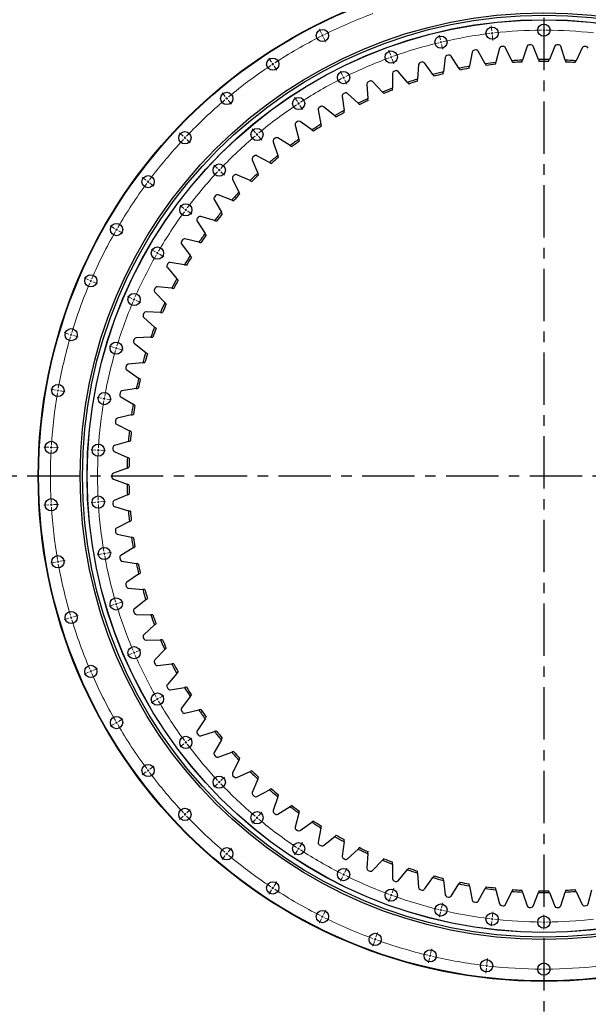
# Model space of a CAD drawing. Header units: millimetres. Extents: x 90 to 11535, y 34437 to 43816.
# Tile 4 of 14: x 2036 to 3243, y 40648 to 42740. Entities that reach past the tile are written whole.
import ezdxf

# ---------------------------------------------------------------- set-up
doc = ezdxf.new("R2010")
doc.units = ezdxf.units.MM
doc.header["$LTSCALE"] = 50
doc.linetypes.add('CENTER', pattern=[10.16, 6.35, -1.27, 1.27, -1.27])

msp = doc.modelspace()

# ---------------------------------------------------------------- linework, layer by layer
at = {"linetype": 'CENTER', "ltscale": 0.35}
for p, q in [((3148.9, 43099.8), (3148.9, 40441.2)), ((4474.6, 41770.5), (1823.2, 41770.5))]:
    msp.add_line(p, q, dxfattribs=at)
at = {"color": 0, "linetype": 'Continuous', "lineweight": 18}
for p, q in [((2676.6, 42711.1), (2671.9, 42720.5)), ((3038.4, 42716.6), (3037.1, 42727)), ((3148.9, 42723), (3148.9, 42733.5)), ((3148.9, 42718), (3148.9, 42720.5)), ((2678.8, 42706.6), (2677.7, 42708.9)), ((2678.8, 42706.6), (2679.9, 42704.4)), ((2681.1, 42702.1), (2685.8, 42692.8)), ((2929.3, 42697.4), (2926.9, 42707.6)), ((3038.9, 42711.6), (3038.7, 42714.1)), ((3038.9, 42711.6), (3039.2, 42709.1)), ((3039.5, 42706.7), (3040.7, 42696.2)), ((3148.9, 42718), (3148.9, 42715.5)), ((3148.9, 42713), (3148.9, 42702.5)), ((2930.4, 42692.5), (2929.9, 42694.9)), ((2930.4, 42692.5), (2931, 42690.1)), ((2931.6, 42687.6), (2934, 42677.4)), ((2570.6, 42649.9), (2564.8, 42658.7)), ((2823.2, 42665.6), (2819.6, 42675.5)), ((2824.9, 42660.9), (2824, 42663.2)), ((2824.9, 42660.9), (2825.7, 42658.5)), ((2573.3, 42645.7), (2572, 42647.8)), ((2573.3, 42645.7), (2574.7, 42643.6)), ((2576.1, 42641.5), (2581.9, 42632.8)), ((2826.6, 42656.2), (2830.2, 42646.3)), ((2721.5, 42621.7), (2716.8, 42631.1)), ((2723.7, 42617.3), (2722.6, 42619.5)), ((2723.7, 42617.3), (2724.8, 42615)), ((2726, 42612.8), (2730.7, 42603.4)), ((2472.4, 42576.8), (2465.7, 42584.8)), ((2475.6, 42573), (2474, 42574.9)), ((2625.5, 42566.3), (2619.8, 42575.1)), ((2475.6, 42573), (2477.2, 42571.1)), ((2478.8, 42569.1), (2485.6, 42561.1)), ((2628.3, 42562.2), (2626.9, 42564.2)), ((2628.3, 42562.2), (2629.7, 42560.1)), ((2631, 42558), (2636.8, 42549.2)), ((2383.4, 42492.8), (2375.7, 42500)), ((2387, 42489.4), (2385.2, 42491.1)), ((2387, 42489.4), (2388.8, 42487.7)), ((2536.7, 42500.2), (2529.9, 42508.2)), ((2539.9, 42496.4), (2538.3, 42498.3)), ((2539.9, 42496.4), (2541.5, 42494.4)), ((2543.1, 42492.5), (2549.9, 42484.5)), ((2390.7, 42485.9), (2398.3, 42478.7)), ((2456.1, 42424.2), (2448.5, 42431.4)), ((2459.8, 42420.7), (2457.9, 42422.5)), ((2459.8, 42420.7), (2461.6, 42419)), ((2463.4, 42417.3), (2471, 42410.1)), ((2304.7, 42399), (2296.3, 42405.3)), ((2308.7, 42396.1), (2306.7, 42397.6)), ((2308.7, 42396.1), (2310.7, 42394.6)), ((2312.7, 42393.1), (2321.2, 42386.8)), ((2384.9, 42339.3), (2376.5, 42345.6)), ((2388.9, 42336.3), (2386.9, 42337.8)), ((2388.9, 42336.3), (2390.9, 42334.9)), ((2392.9, 42333.4), (2401.4, 42327.1)), ((2237.5, 42296.8), (2228.4, 42302)), ((2241.8, 42294.3), (2239.6, 42295.5)), ((2241.8, 42294.3), (2243.9, 42293)), ((2246.1, 42291.8), (2255.2, 42286.5)), ((2324.1, 42246.8), (2315, 42252)), ((2328.4, 42244.3), (2326.2, 42245.5)), ((2328.4, 42244.3), (2330.6, 42243)), ((2332.7, 42241.8), (2341.8, 42236.5)), ((2182.5, 42187.4), (2172.9, 42191.6)), ((2187.1, 42185.4), (2184.8, 42186.4)), ((2187.1, 42185.4), (2189.4, 42184.4)), ((2191.7, 42183.4), (2201.3, 42179.3)), ((2274.3, 42147.8), (2264.7, 42152)), ((2278.9, 42145.8), (2276.6, 42146.8)), ((2278.9, 42145.8), (2281.2, 42144.8)), ((2283.5, 42143.8), (2293.2, 42139.7)), ((2140.7, 42072.4), (2130.6, 42075.4)), ((2145.5, 42071), (2143.1, 42071.7)), ((2145.5, 42071), (2147.8, 42070.2)), ((2150.2, 42069.5), (2160.3, 42066.5)), ((2236.5, 42043.7), (2226.4, 42046.7)), ((2241.2, 42042.3), (2238.9, 42043)), ((2241.2, 42042.3), (2243.6, 42041.6)), ((2246, 42040.8), (2256.1, 42037.8)), ((2112.4, 41953.3), (2102.1, 41955.1)), ((2117.4, 41952.4), (2114.9, 41952.9)), ((2117.4, 41952.4), (2119.8, 41952)), ((2122.3, 41951.6), (2132.6, 41949.7)), ((2210.9, 41935.9), (2200.6, 41937.8)), ((2215.8, 41935.1), (2213.4, 41935.5)), ((2215.8, 41935.1), (2218.3, 41934.6)), ((2220.8, 41934.2), (2231.1, 41932.4)), ((2098.2, 41831.7), (2087.7, 41832.3)), ((2103.2, 41831.4), (2100.7, 41831.6)), ((2103.2, 41831.4), (2105.7, 41831.3)), ((2108.2, 41831.2), (2118.7, 41830.5)), ((2198.1, 41825.9), (2187.6, 41826.5)), ((2203, 41825.6), (2200.6, 41825.8)), ((2203, 41825.6), (2205.5, 41825.5)), ((2208, 41825.3), (2218.5, 41824.7)), ((2203, 41715.4), (2200.6, 41715.3)), ((2203, 41715.4), (2205.5, 41715.6)), ((2208, 41715.7), (2218.5, 41716.3)), ((2098.2, 41709.3), (2087.7, 41708.7)), ((2103.2, 41709.6), (2100.7, 41709.5)), ((2103.2, 41709.6), (2105.7, 41709.8)), ((2108.2, 41709.9), (2118.7, 41710.5)), ((2198.1, 41715.2), (2187.6, 41714.5)), ((2122.3, 41589.5), (2132.6, 41591.3)), ((2210.9, 41605.1), (2200.6, 41603.3)), ((2215.8, 41606), (2213.4, 41605.6)), ((2215.8, 41606), (2218.3, 41606.4)), ((2220.8, 41606.9), (2231.1, 41608.7)), ((2112.4, 41587.8), (2102.1, 41585.9)), ((2117.4, 41588.6), (2114.9, 41588.2)), ((2117.4, 41588.6), (2119.8, 41589.1)), ((2236.5, 41497.4), (2226.4, 41494.3)), ((2241.2, 41498.8), (2238.9, 41498.1)), ((2241.2, 41498.8), (2243.6, 41499.5)), ((2246, 41500.2), (2256.1, 41503.2)), ((2140.7, 41468.7), (2130.6, 41465.7)), ((2145.5, 41470.1), (2143.1, 41469.4)), ((2145.5, 41470.1), (2147.8, 41470.8)), ((2150.2, 41471.5), (2160.3, 41474.6)), ((2274.3, 41393.3), (2264.7, 41389.1)), ((2278.9, 41395.3), (2276.6, 41394.3)), ((2278.9, 41395.3), (2281.2, 41396.2)), ((2283.5, 41397.2), (2293.2, 41401.4)), ((2191.7, 41357.6), (2201.3, 41361.8)), ((2182.5, 41353.7), (2172.9, 41349.5)), ((2187.1, 41355.6), (2184.8, 41354.7)), ((2187.1, 41355.6), (2189.4, 41356.6)), ((2328.4, 41296.8), (2330.6, 41298)), ((2332.7, 41299.3), (2341.8, 41304.5)), ((2324.1, 41294.3), (2315, 41289)), ((2328.4, 41296.8), (2326.2, 41295.5)), ((2237.5, 41244.3), (2228.4, 41239)), ((2241.8, 41246.8), (2239.6, 41245.5)), ((2241.8, 41246.8), (2243.9, 41248)), ((2246.1, 41249.3), (2255.2, 41254.5)), ((2392.9, 41207.7), (2401.4, 41214)), ((2384.9, 41201.7), (2376.5, 41195.5)), ((2388.9, 41204.7), (2386.9, 41203.2)), ((2388.9, 41204.7), (2390.9, 41206.2)), ((2312.7, 41148), (2321.2, 41154.3)), ((2304.7, 41142), (2296.3, 41135.8)), ((2308.7, 41145), (2306.7, 41143.5)), ((2308.7, 41145), (2310.7, 41146.5)), ((2463.4, 41123.8), (2471, 41131)), ((2456.1, 41116.9), (2448.5, 41109.7)), ((2459.8, 41120.3), (2457.9, 41118.6)), ((2459.8, 41120.3), (2461.6, 41122)), ((2383.4, 41048.3), (2375.7, 41041.1)), ((2387, 41051.7), (2385.2, 41050)), ((2387, 41051.7), (2388.8, 41053.4)), ((2390.7, 41055.1), (2398.3, 41062.3)), ((2539.9, 41044.7), (2541.5, 41046.6)), ((2543.1, 41048.5), (2549.9, 41056.6)), ((2536.7, 41040.9), (2529.9, 41032.8)), ((2539.9, 41044.7), (2538.3, 41042.8)), ((2631, 40983.1), (2636.8, 40991.9)), ((2472.4, 40964.3), (2465.7, 40956.2)), ((2475.6, 40968.1), (2474, 40966.2)), ((2475.6, 40968.1), (2477.2, 40970)), ((2478.8, 40971.9), (2485.6, 40980)), ((2625.5, 40974.7), (2619.8, 40966)), ((2628.3, 40978.9), (2626.9, 40976.8)), ((2628.3, 40978.9), (2629.7, 40981)), ((2723.7, 40923.8), (2722.6, 40921.6)), ((2723.7, 40923.8), (2724.8, 40926.1)), ((2726, 40928.3), (2730.7, 40937.7)), ((2576.1, 40899.5), (2581.9, 40908.3)), ((2721.5, 40919.4), (2716.8, 40910)), ((2570.6, 40891.2), (2564.8, 40882.4)), ((2573.3, 40895.4), (2572, 40893.3)), ((2573.3, 40895.4), (2574.7, 40897.5)), ((2824.9, 40880.2), (2824, 40877.8)), ((2824.9, 40880.2), (2825.7, 40882.5)), ((2826.6, 40884.9), (2830.2, 40894.7)), ((2823.2, 40875.5), (2819.6, 40865.6)), ((2931.6, 40853.4), (2934, 40863.7)), ((2678.8, 40834.5), (2679.9, 40836.7)), ((2681.1, 40838.9), (2685.8, 40848.3)), ((2929.3, 40843.7), (2926.9, 40833.5)), ((2930.4, 40848.6), (2929.9, 40846.1)), ((2930.4, 40848.6), (2931, 40851)), ((3039.5, 40834.4), (3040.7, 40844.8)), ((3148.9, 40828), (3148.9, 40838.5)), ((2676.6, 40830), (2671.9, 40820.6)), ((2678.8, 40834.5), (2677.7, 40832.2)), ((3038.4, 40824.5), (3037.1, 40814)), ((3038.9, 40829.4), (3038.7, 40827)), ((3038.9, 40829.4), (3039.2, 40831.9)), ((3148.9, 40823), (3148.9, 40825.5)), ((3148.9, 40823), (3148.9, 40820.5)), ((3148.9, 40818), (3148.9, 40807.5)), ((2792.4, 40790.9), (2796, 40800.8)), ((2789, 40781.5), (2785.4, 40771.6)), ((2790.7, 40786.2), (2789.8, 40783.9)), ((2790.7, 40786.2), (2791.5, 40788.6)), ((2907.4, 40751.3), (2908, 40753.7)), ((2908.5, 40756.1), (2910.9, 40766.4)), ((2906.2, 40746.4), (2903.8, 40736.2)), ((2907.4, 40751.3), (2906.8, 40748.8)), ((3027.3, 40730.1), (3027.6, 40732.6)), ((3027.9, 40735.1), (3029.1, 40745.5)), ((3148.9, 40728), (3148.9, 40738.5)), ((3026.8, 40725.2), (3025.5, 40714.7)), ((3027.3, 40730.1), (3027, 40727.6)), ((3148.9, 40723), (3148.9, 40725.5)), ((3148.9, 40723), (3148.9, 40720.5)), ((3148.9, 40718), (3148.9, 40707.5))]:
    msp.add_line(p, q, dxfattribs=at)
at = {"color": 7, "linetype": 'Continuous', "lineweight": 25}
for p, q in [((3054.8, 42679.5), (3047.1, 42649.7)), ((3062.8, 42683.5), (3059, 42683.1)), ((3080.9, 42652.9), (3067.6, 42680.8)), ((3113.3, 42683.7), (3103.6, 42654.4)), ((3121.4, 42687.1), (3117.7, 42687)), ((3137.5, 42655.5), (3126.1, 42684.1)), ((3171.8, 42684.1), (3160.4, 42655.5)), ((3180.2, 42687), (3176.4, 42687.1)), ((3194.3, 42654.4), (3184.6, 42683.7)), ((3230.3, 42680.8), (3217, 42652.9)), ((3238.9, 42683.1), (3235.1, 42683.5)), ((2939.4, 42660), (2935.5, 42629.4)), ((2946.7, 42665), (2943, 42664.1)), ((2968.6, 42637), (2951.8, 42662.9)), ((2996.8, 42671.6), (2991, 42641.3)), ((3004.5, 42676.1), (3000.7, 42675.5)), ((3024.5, 42646.7), (3009.4, 42673.7)), ((2533.6, 42650.1), (2533.6, 42650.1)), ((2882.8, 42644.8), (2880.9, 42614)), ((2889.8, 42650.2), (2886.2, 42649.1)), ((2913.4, 42623.6), (2895.1, 42648.4)), ((2827.3, 42625.9), (2827.4, 42595.1)), ((2834, 42631.8), (2830.5, 42630.5)), ((2859.3, 42606.8), (2839.3, 42630.4)), ((2773.2, 42603.6), (2775.3, 42572.8)), ((2779.5, 42609.8), (2776, 42608.3)), ((2806.3, 42586.5), (2784.9, 42608.8)), ((2720.6, 42577.8), (2724.6, 42547.2)), ((2726.5, 42584.4), (2723.1, 42582.7)), ((2754.7, 42562.9), (2731.9, 42583.7)), ((2675.2, 42555.7), (2672, 42553.7)), ((2704.8, 42536), (2680.7, 42555.3)), ((2669.7, 42548.7), (2675.7, 42518.4)), ((2620.9, 42516.4), (2628.8, 42486.6)), ((2625.9, 42523.7), (2622.8, 42521.6)), ((2656.6, 42506), (2631.4, 42523.7)), ((2574.2, 42481), (2584, 42451.8)), ((2578.7, 42488.7), (2575.7, 42486.3)), ((2610.5, 42472.9), (2584.2, 42489)), ((2533.8, 42450.6), (2531, 42448.1)), ((2566.6, 42437), (2539.3, 42451.3)), ((2529.8, 42442.7), (2541.5, 42414.2)), ((2491.5, 42409.8), (2488.9, 42407.1)), ((2525.1, 42398.3), (2496.9, 42410.9)), ((2488, 42401.7), (2501.5, 42373.9)), ((2451.9, 42366.4), (2449.5, 42363.5)), ((2486.2, 42357), (2457.3, 42367.8)), ((2449, 42358), (2464.2, 42331.2)), ((2450, 42313.4), (2420.4, 42322.2)), ((2412.7, 42312), (2429.7, 42286.2)), ((2415.2, 42320.5), (2412.9, 42317.5)), ((2381.5, 42272.4), (2379.4, 42269.2)), ((2379.6, 42263.7), (2398.1, 42239)), ((2416.6, 42267.5), (2386.6, 42274.4)), ((2350.9, 42222.2), (2349, 42218.9)), ((2386.3, 42219.5), (2355.8, 42224.6)), ((2165.8, 42201.6), (2165.8, 42201.6)), ((2349.6, 42213.4), (2369.6, 42190)), ((2323.6, 42170.1), (2321.9, 42166.7)), ((2322.8, 42161.3), (2344.4, 42139.2)), ((2359.1, 42169.7), (2328.4, 42172.8)), ((2299.7, 42116.4), (2298.3, 42112.9)), ((2335.1, 42118.3), (2304.3, 42119.4)), ((2299.5, 42107.5), (2322.4, 42086.9)), ((2279.3, 42061.3), (2278.1, 42057.7)), ((2279.6, 42052.4), (2303.8, 42033.3)), ((2314.5, 42065.5), (2283.7, 42064.6)), ((2297.3, 42011.4), (2266.6, 42008.5)), ((2262.4, 42005), (2261.5, 42001.3)), ((2263.4, 41996.1), (2288.7, 41978.6)), ((2249.2, 41947.7), (2248.5, 41944)), ((2283.7, 41956.3), (2253.2, 41951.5)), ((2250.7, 41938.9), (2277.2, 41923)), ((2239.7, 41889.7), (2239.2, 41885.9)), ((2273.5, 41900.5), (2243.4, 41893.7)), ((2241.8, 41881), (2269.2, 41866.9)), ((2267, 41844.2), (2237.4, 41835.5)), ((2233.9, 41831.2), (2233.7, 41827.4)), ((2236.6, 41822.7), (2264.8, 41810.3)), ((2264.1, 41787.5), (2235.1, 41776.9)), ((2231.9, 41772.4), (2231.9, 41768.6)), ((2235.1, 41764.1), (2264.1, 41753.6)), ((2264.8, 41730.8), (2236.6, 41718.4)), ((2233.7, 41713.7), (2233.9, 41709.9)), ((2237.4, 41705.6), (2267, 41696.9)), ((2269.2, 41674.2), (2241.8, 41660)), ((2239.2, 41655.1), (2239.7, 41651.4)), ((2243.4, 41647.3), (2273.5, 41640.6)), ((2277.2, 41618), (2250.7, 41602.1)), ((2248.5, 41597.1), (2249.2, 41593.4)), ((2253.2, 41589.6), (2283.7, 41584.7)), ((2288.7, 41562.5), (2263.4, 41544.9)), ((2261.5, 41539.8), (2262.4, 41536.1)), ((2266.6, 41532.5), (2297.3, 41529.7)), ((2303.8, 41507.8), (2279.6, 41488.7)), ((2278.1, 41483.4), (2279.3, 41479.8)), ((2283.7, 41476.5), (2314.5, 41475.6)), ((2322.4, 41454.2), (2299.5, 41433.5)), ((2298.3, 41428.2), (2299.7, 41424.7)), ((2304.3, 41421.7), (2335.1, 41422.8)), ((2344.4, 41401.9), (2322.8, 41379.8)), ((2321.9, 41374.4), (2323.6, 41371)), ((2328.4, 41368.3), (2359.1, 41371.3)), ((2369.6, 41351.1), (2349.6, 41327.7)), ((2349, 41322.2), (2350.9, 41318.9)), ((2355.8, 41316.5), (2386.3, 41321.6)), ((2398.1, 41302), (2379.6, 41277.4)), ((2379.4, 41271.9), (2381.5, 41268.7)), ((2386.6, 41266.6), (2416.6, 41273.6)), ((2429.7, 41254.9), (2412.7, 41229.1)), ((2412.9, 41223.6), (2415.2, 41220.6)), ((2420.4, 41218.8), (2450, 41227.7)), ((2464.2, 41209.9), (2449, 41183)), ((2449.5, 41177.6), (2451.9, 41174.7)), ((2457.3, 41173.3), (2486.2, 41184)), ((2501.5, 41167.2), (2488, 41139.4)), ((2488.9, 41134), (2491.5, 41131.2)), ((2496.9, 41130.2), (2525.1, 41142.8)), ((2541.5, 41126.9), (2529.8, 41098.3)), ((2531, 41093), (2533.8, 41090.4)), ((2539.3, 41089.7), (2566.6, 41104.1)), ((2584, 41089.3), (2574.2, 41060.1)), ((2584.2, 41052.1), (2610.5, 41068.2)), ((2575.7, 41054.8), (2578.7, 41052.4)), ((2628.8, 41054.5), (2620.9, 41024.7)), ((2631.4, 41017.4), (2656.6, 41035.1)), ((2622.8, 41019.5), (2625.9, 41017.4)), ((2675.7, 41022.7), (2669.7, 40992.4)), ((2680.7, 40985.8), (2704.8, 41005.1)), ((2413.5, 40988.5), (2413.5, 40988.5)), ((2672, 40987.4), (2675.2, 40985.4)), ((2724.6, 40993.9), (2720.6, 40963.3)), ((2731.9, 40957.4), (2754.7, 40978.2)), ((2775.3, 40968.3), (2773.2, 40937.5)), ((2723.1, 40958.4), (2726.5, 40956.6)), ((2784.9, 40932.3), (2806.3, 40954.6)), ((2827.4, 40946), (2827.3, 40915.1)), ((2776, 40932.8), (2779.5, 40931.3)), ((2839.3, 40910.7), (2859.3, 40934.3)), ((2880.9, 40927.1), (2882.8, 40896.3)), ((2830.5, 40910.6), (2834, 40909.3)), ((2895.1, 40892.6), (2913.4, 40917.4)), ((2935.5, 40911.7), (2939.4, 40881)), ((2951.8, 40878.2), (2968.6, 40904.1)), ((2991, 40899.7), (2996.8, 40869.4)), ((2886.2, 40892), (2889.8, 40890.9)), ((3009.4, 40867.4), (3024.5, 40894.3)), ((3047.1, 40891.4), (3054.8, 40861.5)), ((3067.6, 40860.3), (3080.9, 40888.2)), ((3103.6, 40886.7), (3113.3, 40857.4)), ((3126.1, 40857), (3137.5, 40885.6)), ((3160.4, 40885.6), (3171.8, 40857)), ((3184.6, 40857.4), (3194.3, 40886.7)), ((3217, 40888.2), (3230.3, 40860.3)), ((3243.1, 40861.5), (3250.8, 40891.4)), ((2943, 40876.9), (2946.7, 40876.1)), ((3000.7, 40865.6), (3004.5, 40865)), ((3059, 40858), (3062.8, 40857.6)), ((3235.1, 40857.6), (3238.9, 40858)), ((3117.7, 40854.1), (3121.4, 40853.9)), ((3176.4, 40853.9), (3180.2, 40854.1))]:
    msp.add_line(p, q, dxfattribs=at)
for centre, radius in [((3148.9, 41770.5), 1073.5), ((3148.9, 41770.5), 1072.5), ((3148.9, 41770.5), 984.5), ((3148.9, 41770.5), 979.5), ((3148.9, 41770.5), 969.7), ((3148.9, 41770.5), 969.4), ((2678.8, 42706.6), 13), ((3038.9, 42711.6), 13), ((3148.9, 42718), 13), ((2930.4, 42692.5), 13), ((2573.3, 42645.7), 13), ((2824.9, 42660.9), 13), ((2723.7, 42617.3), 13), ((2475.6, 42573), 13), ((2628.3, 42562.2), 13), ((2387, 42489.4), 13), ((2539.9, 42496.4), 13), ((2459.8, 42420.7), 13), ((2308.7, 42396.1), 13), ((2388.9, 42336.3), 13), ((2241.8, 42294.3), 13), ((2328.4, 42244.3), 13), ((2187.1, 42185.4), 13), ((2278.9, 42145.8), 13), ((2145.5, 42071), 13), ((2241.2, 42042.3), 13), ((2117.4, 41952.4), 13), ((2215.8, 41935.1), 13), ((2103.2, 41831.4), 13), ((2203, 41825.6), 13), ((2103.2, 41709.6), 13), ((2203, 41715.4), 13), ((2215.8, 41606), 13), ((2117.4, 41588.6), 13), ((2241.2, 41498.8), 13), ((2145.5, 41470.1), 13), ((2278.9, 41395.3), 13), ((2187.1, 41355.6), 13), ((2328.4, 41296.8), 13), ((2241.8, 41246.8), 13), ((2388.9, 41204.7), 13), ((2308.7, 41145), 13), ((2459.8, 41120.3), 13), ((2387, 41051.7), 13), ((2539.9, 41044.7), 13), ((2628.3, 40978.9), 13), ((2475.6, 40968.1), 13), ((2723.7, 40923.8), 13), ((2573.3, 40895.4), 13), ((2824.9, 40880.2), 13), ((2930.4, 40848.6), 13), ((2678.8, 40834.5), 13), ((3038.9, 40829.4), 13), ((3148.9, 40823), 13), ((2790.7, 40786.2), 13), ((2907.4, 40751.3), 13), ((3027.3, 40730.1), 13), ((3148.9, 40723), 13)]:
    msp.add_circle(centre, radius, dxfattribs=at)
at = {"color": 0, "linetype": 'Continuous', "lineweight": 18}
for radius, start, end in [(1047.5, 110.2735, 116.3932), (1047.5, 116.9402, 123.0598), (1047.5, 116.6667, 116.8034), (1047.5, 116.5299, 116.6667), (947.5, 96.969, 103.031), (947.5, 96.6667, 96.8178), (947.5, 96.5155, 96.6667), (947.5, 90.3024, 96.3643), (947.5, 90, 90.1512), (947.5, 89.8488, 90), (947.5, 83.6357, 89.6976), (947.5, 103.6357, 109.6976), (947.5, 103.3333, 103.4845), (947.5, 103.1822, 103.3333), (947.5, 110.3024, 116.3643), (947.5, 110, 110.1512), (947.5, 109.8488, 110), (1047.5, 123.6068, 129.7265), (1047.5, 123.3333, 123.4701), (1047.5, 123.1966, 123.3333), (947.5, 116.969, 123.031), (947.5, 116.6667, 116.8178), (947.5, 116.5155, 116.6667), (1047.5, 129.8633, 130), (1047.5, 130.2735, 136.3932), (1047.5, 130, 130.1367), (947.5, 123.6357, 129.6976), (947.5, 123.3333, 123.4845), (947.5, 123.1822, 123.3333), (1047.5, 136.6667, 136.8034), (1047.5, 136.5299, 136.6667), (947.5, 130.3024, 136.3643), (947.5, 130, 130.1512), (947.5, 129.8488, 130), (1047.5, 136.9402, 143.0598), (947.5, 136.969, 143.031), (947.5, 136.6667, 136.8178), (947.5, 136.5155, 136.6667), (1047.5, 143.6068, 149.7265), (1047.5, 143.3333, 143.4701), (1047.5, 143.1966, 143.3333), (947.5, 143.6357, 149.6976), (947.5, 143.3333, 143.4845), (947.5, 143.1822, 143.3333), (1047.5, 150.2735, 156.3932), (1047.5, 150, 150.1367), (1047.5, 149.8633, 150), (947.5, 150.3024, 156.3643), (947.5, 150, 150.1512), (947.5, 149.8488, 150), (1047.5, 156.9402, 163.0598), (1047.5, 156.6667, 156.8034), (1047.5, 156.5299, 156.6667), (947.5, 156.969, 163.031), (947.5, 156.6667, 156.8178), (947.5, 156.5155, 156.6667), (1047.5, 163.3333, 163.4701), (1047.5, 163.1966, 163.3333), (1047.5, 163.6068, 169.7265), (947.5, 163.6357, 169.6976), (947.5, 163.3333, 163.4845), (947.5, 163.1822, 163.3333), (1047.5, 170.2735, 176.3932), (1047.5, 170, 170.1367), (1047.5, 169.8633, 170), (947.5, 170.3024, 176.3643), (947.5, 170, 170.1512), (947.5, 169.8488, 170), (1047.5, 176.9402, 183.0598), (1047.5, 176.6667, 176.8034), (1047.5, 176.5299, 176.6667), (947.5, 176.969, 183.031), (947.5, 176.6667, 176.8178), (947.5, 176.5155, 176.6667), (947.5, 183.1822, 183.3333), (947.5, 183.3333, 183.4845), (1047.5, 183.1966, 183.3333), (1047.5, 183.3333, 183.4701), (1047.5, 183.6068, 189.7265), (947.5, 183.6357, 189.6976), (1047.5, 189.8633, 190), (947.5, 189.8488, 190), (947.5, 190, 190.1512), (947.5, 190.3024, 196.3643), (1047.5, 190, 190.1367), (1047.5, 190.2735, 196.3932), (947.5, 196.5155, 196.6667), (947.5, 196.6667, 196.8178), (947.5, 196.969, 203.031), (1047.5, 196.5299, 196.6667), (1047.5, 196.6667, 196.8034), (1047.5, 196.9402, 203.0598), (947.5, 203.1822, 203.3333), (947.5, 203.3333, 203.4845), (947.5, 203.6357, 209.6976), (1047.5, 203.1966, 203.3333), (1047.5, 203.3333, 203.4701), (1047.5, 203.6068, 209.7265), (947.5, 209.8488, 210), (947.5, 210, 210.1512), (947.5, 210.3024, 216.3643), (1047.5, 209.8633, 210), (1047.5, 210, 210.1367), (1047.5, 210.2735, 216.3932), (947.5, 216.5155, 216.6667), (947.5, 216.6667, 216.8178), (947.5, 216.969, 223.031), (1047.5, 216.5299, 216.6667), (1047.5, 216.6667, 216.8034), (1047.5, 216.9402, 223.0598), (947.5, 223.1822, 223.3333), (947.5, 223.3333, 223.4845), (947.5, 223.6357, 229.6976), (1047.5, 223.1966, 223.3333), (1047.5, 223.3333, 223.4701), (1047.5, 223.6068, 229.7265), (947.5, 229.8488, 230), (947.5, 230, 230.1512), (947.5, 230.3024, 236.3643), (1047.5, 229.8633, 230), (1047.5, 230, 230.1367), (1047.5, 230.2735, 236.3932), (947.5, 236.5155, 236.6667), (947.5, 236.6667, 236.8178), (947.5, 236.969, 243.031), (947.5, 243.1822, 243.3333), (947.5, 243.3333, 243.4845), (947.5, 243.6357, 249.6976), (1047.5, 236.5299, 236.6667), (1047.5, 236.6667, 236.8034), (1047.5, 236.9402, 243.0598), (947.5, 249.8488, 250), (947.5, 250, 250.1512), (947.5, 250.3024, 256.3643), (947.5, 256.5155, 256.6667), (947.5, 256.6667, 256.8178), (947.5, 256.969, 263.031), (1047.5, 243.1966, 243.3333), (1047.5, 243.3333, 243.4701), (1047.5, 243.6068, 249.7265), (947.5, 263.1822, 263.3333), (947.5, 263.3333, 263.4845), (947.5, 263.6357, 269.6976), (947.5, 269.8488, 270), (947.5, 270, 270.1512), (947.5, 270.3024, 276.3643), (1047.5, 249.8633, 250), (1047.5, 250, 250.1367), (1047.5, 250.2735, 256.3932), (1047.5, 256.5299, 256.6667), (1047.5, 256.6667, 256.8034), (1047.5, 256.9402, 263.0598), (1047.5, 263.1966, 263.3333), (1047.5, 263.3333, 263.4701), (1047.5, 263.6068, 269.7265), (1047.5, 269.8633, 270), (1047.5, 270, 270.1367), (1047.5, 270.2735, 276.3932)]:
    msp.add_arc((3148.9, 41770.5), radius, start, end, dxfattribs=at)
at = {"color": 7, "linetype": 'Continuous', "lineweight": 25}
for centre, radius, start, end in [((3059.5, 42678.3), 4.8, 95.5102, 165.5102), ((3063.2, 42678.7), 4.8, 25.5102, 95.5102), ((3117.8, 42682.2), 4.8, 91.8367, 161.8367), ((3121.6, 42682.3), 4.8, 21.8367, 91.8367), ((3176.3, 42682.3), 4.8, 88.1633, 158.1633), ((3180.1, 42682.2), 4.8, 18.1633, 88.1633), ((3234.7, 42678.7), 4.8, 84.4898, 154.4898), ((3238.4, 42678.3), 4.8, 14.4898, 84.4898), ((2944.1, 42659.4), 4.8, 102.8571, 172.8571), ((2947.8, 42660.3), 4.8, 32.8571, 102.8571), ((3001.5, 42670.7), 4.8, 99.1837, 169.1837), ((3005.2, 42671.3), 4.8, 29.1837, 99.1837), ((2887.6, 42644.5), 4.8, 106.5306, 176.5306), ((2891.2, 42645.6), 4.8, 36.5306, 106.5306), ((3148.9, 41770.5), 885, 100.2817, 101.7591), ((3148.9, 41770.5), 881, 100.3821, 101.6587), ((3148.9, 41770.5), 885, 96.6083, 98.0856), ((3148.9, 41770.5), 881, 96.7087, 97.9852), ((3148.9, 41770.5), 885, 92.9348, 94.4121), ((3148.9, 41770.5), 881, 93.0352, 94.3117), ((3148.9, 41770.5), 885, 89.2613, 90.7387), ((3148.9, 41770.5), 881, 89.3617, 90.6383), ((3148.9, 41770.5), 885, 85.5879, 87.0652), ((3148.9, 41770.5), 881, 85.6883, 86.9648), ((2832.1, 42626), 4.8, 110.2041, 180.2041), ((2835.7, 42627.3), 4.8, 40.2041, 110.2041), ((3148.9, 41770.5), 885, 103.9552, 105.4326), ((3148.9, 41770.5), 881, 104.0556, 105.3321), ((2778, 42603.9), 4.8, 113.8776, 183.8776), ((2781.4, 42605.4), 4.8, 43.8776, 113.8776), ((3148.9, 41770.5), 885, 111.3021, 112.7795), ((3148.9, 41770.5), 885, 107.6287, 109.106), ((3148.9, 41770.5), 881, 107.7291, 109.0056), ((2725.3, 42578.4), 4.8, 117.551, 187.551), ((2728.7, 42580.2), 4.8, 47.551, 117.551), ((3148.9, 41770.5), 881, 111.4025, 112.6791), ((2674.4, 42549.6), 4.8, 121.2245, 191.2245), ((2677.7, 42551.6), 4.8, 51.2245, 121.2245), ((3148.9, 41770.5), 885, 114.9756, 116.453), ((3148.9, 41770.5), 881, 115.076, 116.3526), ((3148.9, 41770.5), 885, 118.6491, 120.1264), ((3148.9, 41770.5), 881, 118.7495, 120.026), ((2625.5, 42517.6), 4.8, 124.898, 194.898), ((2628.6, 42519.8), 4.8, 54.898, 124.898), ((3148.9, 41770.5), 885, 122.3225, 123.7999), ((3148.9, 41770.5), 881, 122.423, 123.6995), ((2581.7, 42484.9), 4.8, 58.5714, 128.5714), ((2578.7, 42482.5), 4.8, 128.5714, 198.5714), ((3148.9, 41770.5), 885, 125.996, 127.4734), ((3148.9, 41770.5), 881, 126.0964, 127.373), ((2534.3, 42444.5), 4.8, 132.2449, 202.2449), ((2537.1, 42447.1), 4.8, 62.2449, 132.2449), ((3148.9, 41770.5), 885, 129.6695, 131.1468), ((3148.9, 41770.5), 881, 129.7699, 131.0464), ((2492.3, 42403.8), 4.8, 135.9184, 205.9184), ((2495, 42406.5), 4.8, 65.9184, 135.9184), ((3148.9, 41770.5), 885, 133.343, 134.8203), ((3148.9, 41770.5), 881, 133.4434, 134.7199), ((2455.6, 42363.3), 4.8, 69.5918, 139.5918), ((3148.9, 41770.5), 885, 137.0164, 138.4938), ((3148.9, 41770.5), 881, 137.1168, 138.3934), ((2453.1, 42360.4), 4.8, 139.5918, 209.5918), ((2419, 42317.6), 4.8, 73.2653, 143.2653), ((3148.9, 41770.5), 885, 140.6899, 142.1672), ((3148.9, 41770.5), 881, 140.7903, 142.0668), ((2416.8, 42314.6), 4.8, 143.2653, 213.2653), ((3148.9, 41770.5), 885, 144.3634, 145.8407), ((3148.9, 41770.5), 881, 144.4638, 145.7403), ((2383.4, 42266.6), 4.8, 146.9388, 216.9388), ((2385.5, 42269.8), 4.8, 76.9388, 146.9388), ((3148.9, 41770.5), 885, 148.0368, 149.5142), ((2353.2, 42216.5), 4.8, 150.6122, 220.6122), ((2355.1, 42219.8), 4.8, 80.6122, 150.6122), ((3148.9, 41770.5), 881, 148.1372, 149.4138), ((3148.9, 41770.5), 885, 151.7103, 153.1877), ((3148.9, 41770.5), 881, 151.8107, 153.0873), ((2326.3, 42164.6), 4.8, 154.2857, 224.2857), ((2327.9, 42168), 4.8, 84.2857, 154.2857), ((3148.9, 41770.5), 885, 155.3838, 156.8611), ((3148.9, 41770.5), 881, 155.4842, 156.7607), ((2302.7, 42111.1), 4.8, 157.9592, 227.9592), ((2304.1, 42114.6), 4.8, 87.9592, 157.9592), ((3148.9, 41770.5), 885, 159.0572, 160.5346), ((3148.9, 41770.5), 881, 159.1576, 160.4342), ((2282.6, 42056.2), 4.8, 161.6327, 231.6327), ((2283.8, 42059.8), 4.8, 91.6327, 161.6327), ((3148.9, 41770.5), 885, 162.7307, 164.2081), ((3148.9, 41770.5), 881, 162.8311, 164.1077), ((2267.1, 42003.8), 4.8, 95.3061, 165.3061), ((2266.1, 42000.1), 4.8, 165.3061, 235.3061), ((3148.9, 41770.5), 885, 166.4042, 167.8815), ((3148.9, 41770.5), 881, 166.5046, 167.7811), ((2253.9, 41946.8), 4.8, 98.9796, 168.9796), ((2253.2, 41943.1), 4.8, 168.9796, 238.9796), ((3148.9, 41770.5), 885, 170.0777, 171.555), ((3148.9, 41770.5), 881, 170.1781, 171.4546), ((2244, 41885.3), 4.8, 172.6531, 242.6531), ((2244.5, 41889.1), 4.8, 102.6531, 172.6531), ((3148.9, 41770.5), 885, 173.7511, 175.2285), ((3148.9, 41770.5), 881, 173.8515, 175.1281), ((2238.5, 41827.1), 4.8, 176.3265, 246.3265), ((2238.7, 41830.9), 4.8, 106.3265, 176.3265), ((3148.9, 41770.5), 885, 177.4246, 178.9019), ((3148.9, 41770.5), 881, 177.525, 178.8015), ((2236.7, 41772.4), 4.8, 110, 180), ((2236.7, 41768.6), 4.8, 180, 250), ((3148.9, 41770.5), 885, 181.0981, 182.5754), ((3148.9, 41770.5), 881, 181.1985, 182.475), ((2238.5, 41714), 4.8, 113.6735, 183.6735), ((2238.7, 41710.2), 4.8, 183.6735, 253.6735), ((3148.9, 41770.5), 885, 184.7715, 186.2489), ((3148.9, 41770.5), 881, 184.8719, 186.1485), ((2244, 41655.8), 4.8, 117.3469, 187.3469), ((2244.5, 41652), 4.8, 187.3469, 257.3469), ((3148.9, 41770.5), 885, 188.445, 189.9223), ((3148.9, 41770.5), 881, 188.5454, 189.8219), ((2253.2, 41598), 4.8, 121.0204, 191.0204), ((2253.9, 41594.3), 4.8, 191.0204, 261.0204), ((3148.9, 41770.5), 885, 192.1185, 193.5958), ((3148.9, 41770.5), 881, 192.2189, 193.4954), ((2266.1, 41541), 4.8, 124.6939, 194.6939), ((2267.1, 41537.3), 4.8, 194.6939, 264.6939), ((3148.9, 41770.5), 885, 195.7919, 197.2693), ((3148.9, 41770.5), 881, 195.8923, 197.1689), ((2282.6, 41484.9), 4.8, 128.3673, 198.3673), ((2283.8, 41481.3), 4.8, 198.3673, 268.3673), ((3148.9, 41770.5), 885, 199.4654, 200.9428), ((3148.9, 41770.5), 881, 199.5658, 200.8424), ((2302.7, 41430), 4.8, 132.0408, 202.0408), ((2304.1, 41426.5), 4.8, 202.0408, 272.0408), ((3148.9, 41770.5), 885, 203.1389, 204.6162), ((3148.9, 41770.5), 881, 203.2393, 204.5158), ((2326.3, 41376.5), 4.8, 135.7143, 205.7143), ((2327.9, 41373), 4.8, 205.7143, 275.7143), ((3148.9, 41770.5), 885, 206.8123, 208.2897), ((3148.9, 41770.5), 881, 206.9127, 208.1893), ((2353.2, 41324.6), 4.8, 139.3878, 209.3878), ((2355.1, 41321.3), 4.8, 209.3878, 279.3878), ((3148.9, 41770.5), 885, 210.4858, 211.9632), ((3148.9, 41770.5), 881, 210.5862, 211.8628), ((2383.4, 41274.5), 4.8, 143.0612, 213.0612), ((2385.5, 41271.3), 4.8, 213.0612, 283.0612), ((3148.9, 41770.5), 885, 214.1593, 215.6366), ((3148.9, 41770.5), 881, 214.2597, 215.5362), ((2416.8, 41226.5), 4.8, 146.7347, 216.7347), ((2419, 41223.4), 4.8, 216.7347, 286.7347), ((3148.9, 41770.5), 885, 217.8328, 219.3101), ((3148.9, 41770.5), 881, 217.9332, 219.2097), ((2453.1, 41180.7), 4.8, 150.4082, 220.4082), ((2455.6, 41177.8), 4.8, 220.4082, 290.4082), ((3148.9, 41770.5), 885, 221.5062, 222.9836), ((3148.9, 41770.5), 881, 221.6066, 222.8832), ((2492.3, 41137.3), 4.8, 154.0816, 224.0816), ((2495, 41134.6), 4.8, 224.0816, 294.0816), ((3148.9, 41770.5), 885, 225.1797, 226.657), ((3148.9, 41770.5), 881, 225.2801, 226.5566), ((2534.3, 41096.5), 4.8, 157.7551, 227.7551), ((2537.1, 41094), 4.8, 227.7551, 297.7551), ((3148.9, 41770.5), 885, 228.8532, 230.3305), ((3148.9, 41770.5), 881, 228.9536, 230.2301), ((3148.9, 41770.5), 885, 232.5266, 234.004), ((3148.9, 41770.5), 881, 232.627, 233.9036), ((2578.7, 41058.5), 4.8, 161.4286, 231.4286), ((2581.7, 41056.2), 4.8, 231.4286, 301.4286), ((3148.9, 41770.5), 885, 236.2001, 237.6775), ((3148.9, 41770.5), 881, 236.3005, 237.577), ((2625.5, 41023.5), 4.8, 165.102, 235.102), ((2628.6, 41021.3), 4.8, 235.102, 305.102), ((3148.9, 41770.5), 885, 239.8736, 241.3509), ((3148.9, 41770.5), 881, 239.974, 241.2505), ((2674.4, 40991.5), 4.8, 168.7755, 238.7755), ((2677.7, 40989.5), 4.8, 238.7755, 308.7755), ((2725.3, 40962.7), 4.8, 172.449, 242.449), ((3148.9, 41770.5), 885, 243.547, 245.0244), ((3148.9, 41770.5), 881, 243.6474, 244.924), ((2728.7, 40960.9), 4.8, 242.449, 312.449), ((3148.9, 41770.5), 885, 247.2205, 248.6979), ((3148.9, 41770.5), 881, 247.3209, 248.5975), ((2778, 40937.2), 4.8, 176.1224, 246.1224), ((2781.4, 40935.6), 4.8, 246.1224, 316.1224), ((3148.9, 41770.5), 885, 250.894, 252.3713), ((3148.9, 41770.5), 881, 250.9944, 252.2709), ((3148.9, 41770.5), 881, 254.6679, 255.9444), ((2832.1, 40915.1), 4.8, 179.7959, 249.7959), ((2835.7, 40913.8), 4.8, 249.7959, 319.7959), ((3148.9, 41770.5), 885, 254.5674, 256.0448), ((3148.9, 41770.5), 885, 258.2409, 259.7183), ((3148.9, 41770.5), 881, 258.3413, 259.6179), ((2887.6, 40896.6), 4.8, 183.4694, 253.4694), ((2891.2, 40895.5), 4.8, 253.4694, 323.4694), ((2944.1, 40881.6), 4.8, 187.1429, 257.1429), ((3148.9, 41770.5), 885, 261.9144, 263.3917), ((3148.9, 41770.5), 881, 262.0148, 263.2913), ((3148.9, 41770.5), 885, 265.5879, 267.0652), ((3148.9, 41770.5), 881, 265.6883, 266.9648), ((3148.9, 41770.5), 885, 269.2613, 270.7387), ((3148.9, 41770.5), 881, 269.3617, 270.6383), ((3148.9, 41770.5), 885, 272.9348, 274.4121), ((3148.9, 41770.5), 881, 273.0352, 274.3117), ((2947.8, 40880.8), 4.8, 257.1429, 327.1429), ((3001.5, 40870.3), 4.8, 190.8163, 260.8163), ((3005.2, 40869.7), 4.8, 260.8163, 330.8163), ((3059.5, 40862.7), 4.8, 194.4898, 264.4898), ((3063.2, 40862.4), 4.8, 264.4898, 334.4898), ((3234.7, 40862.4), 4.8, 205.5102, 275.5102), ((3238.4, 40862.7), 4.8, 275.5102, 345.5102), ((3117.8, 40858.9), 4.8, 198.1633, 268.1633), ((3121.6, 40858.7), 4.8, 268.1633, 338.1633), ((3176.3, 40858.7), 4.8, 201.8367, 271.8367), ((3180.1, 40858.9), 4.8, 271.8367, 341.8367)]:
    msp.add_arc(centre, radius, start, end, dxfattribs=at)
for points in [[(2968.6, 42637), (2969.4, 42635.8), (2970.1, 42634.6), (2970.9, 42633.4)], [(2990.2, 42637.1), (2990.4, 42638.5), (2990.7, 42639.9), (2991, 42641.3)], [(3024.5, 42646.7), (3025.2, 42645.5), (3025.9, 42644.2), (3026.6, 42643)], [(3046, 42645.5), (3046.4, 42646.9), (3046.7, 42648.3), (3047.1, 42649.7)], [(3080.9, 42652.9), (3081.5, 42651.6), (3082.1, 42650.3), (3082.7, 42649)], [(3102.3, 42650.3), (3102.7, 42651.7), (3103.2, 42653), (3103.6, 42654.4)], [(3137.5, 42655.5), (3138.1, 42654.1), (3138.6, 42652.8), (3139.1, 42651.5)], [(3158.8, 42651.5), (3159.3, 42652.8), (3159.8, 42654.1), (3160.4, 42655.5)], [(3194.3, 42654.4), (3194.7, 42653), (3195.1, 42651.7), (3195.6, 42650.3)], [(3215.2, 42649), (3215.8, 42650.3), (3216.4, 42651.6), (3217, 42652.9)], [(2913.4, 42623.6), (2914.3, 42622.5), (2915.1, 42621.3), (2916, 42620.2)], [(2935, 42625.2), (2935.2, 42626.6), (2935.3, 42628), (2935.5, 42629.4)], [(2827.5, 42590.8), (2827.4, 42592.2), (2827.4, 42593.6), (2827.4, 42595.1)], [(2859.3, 42606.8), (2860.2, 42605.7), (2861.1, 42604.6), (2862, 42603.5)], [(2880.7, 42609.7), (2880.8, 42611.1), (2880.8, 42612.5), (2880.9, 42614)], [(2806.3, 42586.5), (2807.3, 42585.5), (2808.3, 42584.4), (2809.3, 42583.4)], [(2754.7, 42562.9), (2755.8, 42561.9), (2756.8, 42560.9), (2757.9, 42560)], [(2775.6, 42568.5), (2775.5, 42569.9), (2775.4, 42571.4), (2775.3, 42572.8)], [(2704.8, 42536), (2705.9, 42535.1), (2707, 42534.2), (2708.1, 42533.3)], [(2725.2, 42542.9), (2725, 42544.4), (2724.8, 42545.8), (2724.6, 42547.2)], [(2676.6, 42514.2), (2676.3, 42515.6), (2676, 42517), (2675.7, 42518.4)], [(2656.6, 42506), (2657.8, 42505.1), (2659, 42504.3), (2660.1, 42503.5)], [(2610.5, 42472.9), (2611.7, 42472.2), (2613, 42471.4), (2614.2, 42470.7)], [(2629.9, 42482.4), (2629.5, 42483.8), (2629.2, 42485.2), (2628.8, 42486.6)], [(2585.4, 42447.7), (2584.9, 42449), (2584.5, 42450.4), (2584, 42451.8)], [(2566.6, 42437), (2567.9, 42436.3), (2569.2, 42435.6), (2570.4, 42435)], [(2543.1, 42410.2), (2542.6, 42411.5), (2542.1, 42412.8), (2541.5, 42414.2)], [(2525.1, 42398.3), (2526.4, 42397.7), (2527.7, 42397.1), (2529, 42396.5)], [(2503.4, 42370.1), (2502.8, 42371.3), (2502.1, 42372.6), (2501.5, 42373.9)], [(2486.2, 42357), (2487.5, 42356.5), (2488.9, 42356), (2490.2, 42355.5)], [(2466.3, 42327.5), (2465.6, 42328.7), (2464.9, 42330), (2464.2, 42331.2)], [(2450, 42313.4), (2451.3, 42312.9), (2452.7, 42312.5), (2454.1, 42312.1)], [(2432, 42282.6), (2431.2, 42283.8), (2430.5, 42285), (2429.7, 42286.2)], [(2416.6, 42267.5), (2418, 42267.1), (2419.4, 42266.8), (2420.8, 42266.5)], [(2400.7, 42235.6), (2399.8, 42236.7), (2399, 42237.9), (2398.1, 42239)], [(2386.3, 42219.5), (2387.7, 42219.3), (2389.1, 42219.1), (2390.5, 42218.8)], [(2372.4, 42186.7), (2371.5, 42187.8), (2370.6, 42188.9), (2369.6, 42190)], [(2359.1, 42169.7), (2360.5, 42169.6), (2361.9, 42169.4), (2363.4, 42169.3)], [(2347.4, 42136.1), (2346.4, 42137.1), (2345.4, 42138.1), (2344.4, 42139.2)], [(2335.1, 42118.3), (2336.6, 42118.3), (2338, 42118.2), (2339.4, 42118.2)], [(2325.6, 42084), (2324.5, 42085), (2323.5, 42085.9), (2322.4, 42086.9)], [(2314.5, 42065.5), (2316, 42065.5), (2317.4, 42065.5), (2318.8, 42065.6)], [(2307.2, 42030.6), (2306.1, 42031.5), (2305, 42032.4), (2303.8, 42033.3)], [(2297.3, 42011.4), (2298.8, 42011.5), (2300.2, 42011.6), (2301.6, 42011.8)], [(2292.3, 41976.1), (2291.1, 41976.9), (2289.9, 41977.8), (2288.7, 41978.6)], [(2283.7, 41956.3), (2285.1, 41956.6), (2286.5, 41956.8), (2287.9, 41957)], [(2280.9, 41920.8), (2279.6, 41921.6), (2278.4, 41922.3), (2277.2, 41923)], [(2273.5, 41900.5), (2274.9, 41900.8), (2276.3, 41901.1), (2277.7, 41901.4)], [(2273, 41864.9), (2271.7, 41865.6), (2270.5, 41866.2), (2269.2, 41866.9)], [(2267, 41844.2), (2268.4, 41844.6), (2269.8, 41845), (2271.1, 41845.4)], [(2268.8, 41808.6), (2267.5, 41809.2), (2266.1, 41809.7), (2264.8, 41810.3)], [(2264.1, 41787.5), (2265.5, 41788), (2266.8, 41788.5), (2268.1, 41789)], [(2268.1, 41752.1), (2266.8, 41752.6), (2265.5, 41753.1), (2264.1, 41753.6)], [(2264.8, 41730.8), (2266.1, 41731.3), (2267.5, 41731.9), (2268.8, 41732.5)], [(2271.1, 41695.7), (2269.8, 41696.1), (2268.4, 41696.5), (2267, 41696.9)], [(2269.2, 41674.2), (2270.5, 41674.9), (2271.7, 41675.5), (2273, 41676.2)], [(2277.7, 41639.6), (2276.3, 41639.9), (2274.9, 41640.3), (2273.5, 41640.6)], [(2277.2, 41618), (2278.4, 41618.8), (2279.6, 41619.5), (2280.9, 41620.2)], [(2287.9, 41584.1), (2286.5, 41584.3), (2285.1, 41584.5), (2283.7, 41584.7)], [(2288.7, 41562.5), (2289.9, 41563.3), (2291.1, 41564.1), (2292.3, 41564.9)], [(2301.6, 41529.3), (2300.2, 41529.4), (2298.8, 41529.6), (2297.3, 41529.7)], [(2303.8, 41507.8), (2305, 41508.7), (2306.1, 41509.6), (2307.2, 41510.5)], [(2318.8, 41475.5), (2317.4, 41475.5), (2316, 41475.6), (2314.5, 41475.6)], [(2322.4, 41454.2), (2323.5, 41455.2), (2324.5, 41456.1), (2325.6, 41457.1)], [(2339.4, 41422.9), (2338, 41422.9), (2336.6, 41422.8), (2335.1, 41422.8)], [(2344.4, 41401.9), (2345.4, 41402.9), (2346.4, 41403.9), (2347.4, 41405)], [(2363.4, 41371.8), (2361.9, 41371.6), (2360.5, 41371.5), (2359.1, 41371.3)], [(2369.6, 41351.1), (2370.6, 41352.2), (2371.5, 41353.3), (2372.4, 41354.4)], [(2390.5, 41322.3), (2389.1, 41322), (2387.7, 41321.8), (2386.3, 41321.6)], [(2398.1, 41302), (2399, 41303.2), (2399.8, 41304.3), (2400.7, 41305.5)], [(2420.8, 41274.6), (2419.4, 41274.3), (2418, 41273.9), (2416.6, 41273.6)], [(2429.7, 41254.9), (2430.5, 41256.1), (2431.2, 41257.3), (2432, 41258.5)], [(2454.1, 41228.9), (2452.7, 41228.5), (2451.3, 41228.1), (2450, 41227.7)], [(2464.2, 41209.9), (2464.9, 41211.1), (2465.6, 41212.4), (2466.3, 41213.6)], [(2490.2, 41185.5), (2488.9, 41185), (2487.5, 41184.5), (2486.2, 41184)], [(2501.5, 41167.2), (2502.1, 41168.4), (2502.8, 41169.7), (2503.4, 41171)], [(2529, 41144.5), (2527.7, 41144), (2526.4, 41143.4), (2525.1, 41142.8)], [(2541.5, 41126.9), (2542.1, 41128.2), (2542.6, 41129.6), (2543.1, 41130.9)], [(2570.4, 41106.1), (2569.2, 41105.4), (2567.9, 41104.8), (2566.6, 41104.1)], [(2584, 41089.3), (2584.5, 41090.7), (2584.9, 41092), (2585.4, 41093.4)], [(2614.2, 41070.4), (2613, 41069.7), (2611.7, 41068.9), (2610.5, 41068.2)], [(2628.8, 41054.5), (2629.2, 41055.9), (2629.5, 41057.3), (2629.9, 41058.7)], [(2660.1, 41037.6), (2659, 41036.8), (2657.8, 41035.9), (2656.6, 41035.1)], [(2675.7, 41022.7), (2676, 41024.1), (2676.3, 41025.5), (2676.6, 41026.9)], [(2708.1, 41007.8), (2707, 41006.9), (2705.9, 41006), (2704.8, 41005.1)], [(2724.6, 40993.9), (2724.8, 40995.3), (2725, 40996.7), (2725.2, 40998.1)], [(2757.9, 40981.1), (2756.8, 40980.1), (2755.8, 40979.2), (2754.7, 40978.2)], [(2775.3, 40968.3), (2775.4, 40969.7), (2775.5, 40971.1), (2775.6, 40972.6)], [(2809.3, 40957.7), (2808.3, 40956.6), (2807.3, 40955.6), (2806.3, 40954.6)], [(2827.4, 40946), (2827.4, 40947.4), (2827.4, 40948.9), (2827.5, 40950.3)], [(2862, 40937.6), (2861.1, 40936.5), (2860.2, 40935.4), (2859.3, 40934.3)], [(2880.9, 40927.1), (2880.8, 40928.5), (2880.8, 40929.9), (2880.7, 40931.4)], [(2916, 40920.9), (2915.1, 40919.7), (2914.3, 40918.6), (2913.4, 40917.4)], [(2935.5, 40911.7), (2935.3, 40913.1), (2935.2, 40914.5), (2935, 40915.9)], [(2970.9, 40907.7), (2970.1, 40906.5), (2969.4, 40905.3), (2968.6, 40904.1)], [(2991, 40899.7), (2990.7, 40901.2), (2990.4, 40902.6), (2990.2, 40904)], [(3026.6, 40898.1), (3025.9, 40896.8), (3025.2, 40895.6), (3024.5, 40894.3)], [(3047.1, 40891.4), (3046.7, 40892.8), (3046.4, 40894.2), (3046, 40895.6)], [(3082.7, 40892), (3082.1, 40890.7), (3081.5, 40889.4), (3080.9, 40888.2)], [(3103.6, 40886.7), (3103.2, 40888.1), (3102.7, 40889.4), (3102.3, 40890.8)], [(3139.1, 40889.6), (3138.6, 40888.3), (3138.1, 40886.9), (3137.5, 40885.6)], [(3160.4, 40885.6), (3159.8, 40886.9), (3159.3, 40888.3), (3158.8, 40889.6)], [(3195.6, 40890.8), (3195.1, 40889.4), (3194.7, 40888.1), (3194.3, 40886.7)], [(3217, 40888.2), (3216.4, 40889.4), (3215.8, 40890.7), (3215.2, 40892)]]:
    msp.add_open_spline(points, degree=3, dxfattribs=at)

doc.saveas('drawing.dxf')
